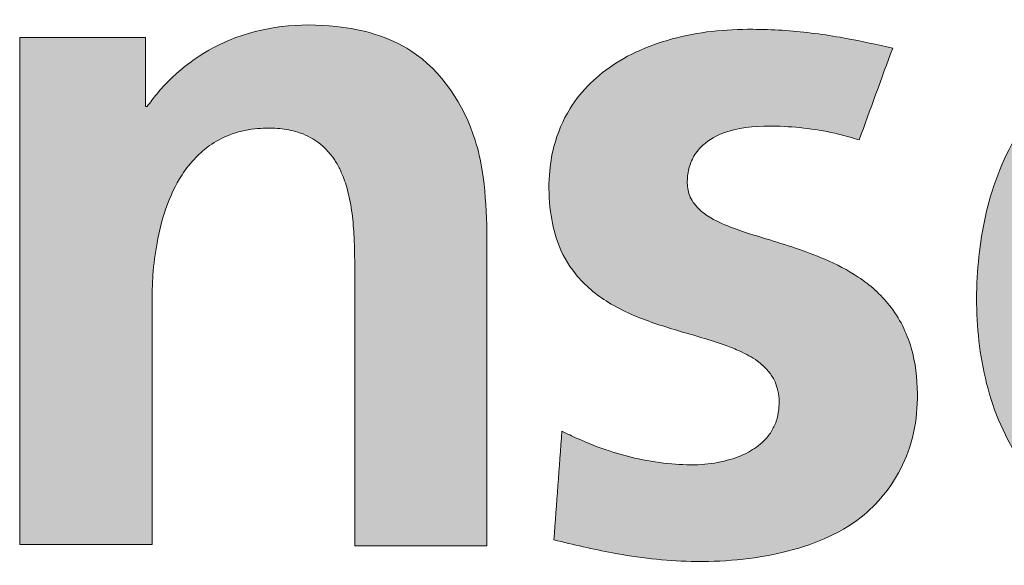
# Model space of a CAD drawing. Header units: millimetres. Extents: x 47656 to 70526, y -39110 to -22774.
# Tile 4 of 12: x 63408 to 63908, y -38546 to -38269. Entities that reach past the tile are written whole.
import ezdxf

# ---------------------------------------------------------------- set-up
doc = ezdxf.new("R2010")
doc.units = ezdxf.units.MM
doc.header["$LTSCALE"] = 0.25

# ---------------------------------------------------------------- blocks, each defined once
blk = doc.blocks.new('LOGO_sombreado')
at = {"linetype": 'Continuous'}
h = blk.add_hatch(color=7, dxfattribs=at)
edge = h.paths.add_edge_path(flags=0)
edge.add_line((6.332, 7.108), (8.019, 7.108))
edge.add_line((8.019, 7.108), (8.019, 10.269))
edge.add_spline(control_points=[(8.019, 10.269), (8.019, 10.295), (8.02, 10.385), (8.031, 10.613), (8.076, 10.964), (8.182, 11.4), (8.354, 11.77), (8.558, 12.031), (8.76, 12.206), (9.011, 12.341), (9.31, 12.411), (9.596, 12.416), (9.859, 12.375), (10.128, 12.261), (10.314, 12.067), (10.432, 11.851), (10.51, 11.636), (10.565, 11.361), (10.591, 11.074), (10.599, 10.796), (10.599, 10.621), (10.599, 10.529)], knot_values=[0, 0, 0, 0, 0.014108, 0.050137, 0.12665, 0.210017, 0.297932, 0.350316, 0.392835, 0.445136, 0.506872, 0.560743, 0.603219, 0.653697, 0.720022, 0.747327, 0.789984, 0.846083, 0.902618, 0.949361, 1, 1, 1, 1], weights=[1, 1, 1, 1, 1, 1, 1, 1, 1, 1, 1, 1, 1, 1, 1, 1, 1, 1, 1, 1, 1, 1], degree=3, periodic=0)
edge.add_line((10.599, 10.529), (10.599, 7.09))
edge.add_line((10.599, 7.09), (12.28, 7.09))
edge.add_line((12.28, 7.09), (12.28, 11.178))
edge.add_spline(control_points=[(12.28, 11.178), (12.27, 11.411), (12.255, 11.775), (12.069, 12.584), (11.505, 13.452), (10.243, 13.792), (9.032, 13.667), (8.263, 13.102), (7.995, 12.74), (7.955, 12.686)], knot_values=[4, 4, 4, 4, 4.111727, 4.175295, 4.401008, 4.562165, 4.782362, 4.967907, 5, 5, 5, 5], weights=[1, 1, 1, 1, 1, 1, 1, 1, 1, 1], degree=3, periodic=0)
edge.add_line((7.955, 12.686), (7.933, 12.686))
edge.add_line((7.933, 12.686), (7.933, 13.567))
edge.add_line((7.933, 13.567), (6.332, 13.567))
edge.add_line((6.332, 13.567), (6.332, 7.108))
h = blk.add_hatch(color=7, dxfattribs=at)
edge = h.paths.add_edge_path(flags=0)
edge.add_spline(control_points=[(13.137, 7.167), (13.385, 7.107), (13.958, 6.969), (14.94, 6.856), (16.033, 6.948), (17.017, 7.329), (17.536, 7.963), (17.739, 8.529), (17.783, 9.059), (17.719, 9.627), (17.455, 10.158), (17.039, 10.522), (16.498, 10.799), (15.95, 10.966), (15.459, 11.117), (15.166, 11.241), (14.968, 11.379), (14.851, 11.544), (14.827, 11.735), (14.852, 11.914), (14.927, 12.086), (15.088, 12.259), (15.44, 12.427), (16.031, 12.453), (16.593, 12.386), (16.937, 12.287), (17.024, 12.262)], knot_values=[2, 2, 2, 2, 2.059912, 2.138972, 2.231529, 2.317091, 2.37896, 2.41776, 2.457291, 2.503214, 2.550983, 2.593172, 2.631209, 2.693415, 2.727668, 2.75244, 2.768008, 2.784005, 2.798244, 2.812447, 2.826168, 2.841745, 2.867174, 2.915736, 2.97856, 3, 3, 3, 3], weights=[1, 1, 1, 1, 1, 1, 1, 1, 1, 1, 1, 1, 1, 1, 1, 1, 1, 1, 1, 1, 1, 1, 1, 1, 1, 1, 1], degree=3, periodic=0)
edge.add_line((17.024, 12.262), (17.451, 13.431))
edge.add_spline(control_points=[(17.451, 13.431), (17.426, 13.436), (17.204, 13.484), (16.739, 13.586), (16.166, 13.656), (15.619, 13.675), (15.148, 13.656), (14.702, 13.572), (14.29, 13.437), (13.932, 13.26), (13.59, 12.994), (13.304, 12.64), (13.133, 12.232), (13.063, 11.783), (13.077, 11.372), (13.17, 10.934), (13.403, 10.512), (13.758, 10.218), (14.206, 9.991), (14.715, 9.826), (15.188, 9.699), (15.527, 9.565), (15.713, 9.465), (15.858, 9.337), (15.94, 9.215), (15.988, 9.093), (16.007, 8.963), (16.003, 8.82), (15.973, 8.677), (15.908, 8.54), (15.794, 8.4), (15.605, 8.267), (15.333, 8.167), (15.001, 8.115), (14.621, 8.128), (14.227, 8.187), (13.825, 8.298), (13.5, 8.424), (13.304, 8.519), (13.238, 8.551)], knot_values=[0, 0, 0, 0, 0.005653, 0.051977, 0.108664, 0.137127, 0.176746, 0.216073, 0.24029, 0.2755, 0.306859, 0.338493, 0.378336, 0.406147, 0.441816, 0.471537, 0.507617, 0.549768, 0.574349, 0.622211, 0.671374, 0.68606, 0.705384, 0.71922, 0.729875, 0.738587, 0.749066, 0.759494, 0.771085, 0.782308, 0.793676, 0.811965, 0.834198, 0.859455, 0.888117, 0.920718, 0.950113, 0.983265, 1, 1, 1, 1], weights=[1, 1, 1, 1, 1, 1, 1, 1, 1, 1, 1, 1, 1, 1, 1, 1, 1, 1, 1, 1, 1, 1, 1, 1, 1, 1, 1, 1, 1, 1, 1, 1, 1, 1, 1, 1, 1, 1, 1, 1], degree=3, periodic=0)
edge.add_line((13.238, 8.551), (13.137, 7.167))
h = blk.add_hatch(color=7, dxfattribs=at)
edge = h.paths.add_edge_path(flags=0)
edge.add_spline(control_points=[(24.607, 9.759), (24.601, 10.047), (24.588, 10.631), (24.448, 11.515), (24.168, 12.294), (23.638, 13.041), (22.71, 13.598), (21.62, 13.711), (20.745, 13.609), (19.957, 13.326), (19.182, 12.69), (18.677, 11.652), (18.495, 10.569), (18.533, 9.483), (18.852, 8.409), (19.558, 7.539), (20.591, 7.007), (21.846, 6.843), (23.097, 6.936), (23.839, 7.273), (24.132, 7.406)], knot_values=[2, 2, 2, 2, 2.046636, 2.094673, 2.144469, 2.179489, 2.241297, 2.312824, 2.353394, 2.38323, 2.447727, 2.509726, 2.566319, 2.624545, 2.684606, 2.744772, 2.800798, 2.868547, 2.948019, 3, 3, 3, 3], weights=[1, 1, 1, 1, 1, 1, 1, 1, 1, 1, 1, 1, 1, 1, 1, 1, 1, 1, 1, 1, 1], degree=3, periodic=0)
edge.add_line((24.132, 7.406), (24.132, 8.777))
edge.add_spline(control_points=[(24.132, 8.777), (24.028, 8.721), (23.807, 8.6), (23.435, 8.427), (23.014, 8.273), (22.54, 8.159), (22.092, 8.115), (21.656, 8.132), (21.279, 8.212), (20.941, 8.36), (20.642, 8.573), (20.397, 8.859), (20.229, 9.21), (20.161, 9.494), (20.136, 9.675), (20.131, 9.74), (20.129, 9.759)], knot_values=[0, 0, 0, 0, 0.070474, 0.150335, 0.244816, 0.33762, 0.440531, 0.512328, 0.597394, 0.66882, 0.731042, 0.815182, 0.890714, 0.961299, 0.988276, 1, 1, 1, 1], weights=[1, 1, 1, 1, 1, 1, 1, 1, 1, 1, 1, 1, 1, 1, 1, 1, 1], degree=3, periodic=0)
edge.add_line((20.129, 9.759), (24.607, 9.759))
edge = h.paths.add_edge_path(flags=0)
edge.add_spline(control_points=[(20.129, 10.916), (20.132, 10.942), (20.14, 11.026), (20.165, 11.19), (20.235, 11.477), (20.391, 11.829), (20.681, 12.156), (21.016, 12.344), (21.316, 12.42), (21.575, 12.442), (21.859, 12.434), (22.229, 12.348), (22.615, 12.076), (22.846, 11.677), (22.962, 11.282), (22.985, 11.037), (22.997, 10.916)], knot_values=[0, 0, 0, 0, 0.017075, 0.053986, 0.106701, 0.206715, 0.298238, 0.38232, 0.449502, 0.495974, 0.549057, 0.631866, 0.736734, 0.842394, 0.921775, 1, 1, 1, 1], weights=[1, 1, 1, 1, 1, 1, 1, 1, 1, 1, 1, 1, 1, 1, 1, 1, 1], degree=3, periodic=0)
edge.add_line((22.997, 10.916), (20.129, 10.916))
at = {"color": 8, "linetype": 'Continuous', "lineweight": 0}
for points, knots in [([(12.28, 11.178), (12.27, 11.411), (12.255, 11.775), (12.069, 12.584), (11.505, 13.452), (10.243, 13.792), (9.032, 13.667), (8.263, 13.102), (7.995, 12.74), (7.955, 12.686)], [4, 4, 4, 4, 4.111727, 4.175295, 4.401008, 4.562165, 4.782362, 4.967907, 5, 5, 5, 5]), ([(24.607, 9.759), (24.601, 10.047), (24.588, 10.631), (24.448, 11.515), (24.168, 12.294), (23.638, 13.041), (22.71, 13.598), (21.62, 13.711), (20.745, 13.609), (19.957, 13.326), (19.182, 12.69), (18.677, 11.652), (18.495, 10.569), (18.533, 9.483), (18.852, 8.409), (19.558, 7.539), (20.591, 7.007), (21.846, 6.843), (23.097, 6.936), (23.839, 7.273), (24.132, 7.406)], [2, 2, 2, 2, 2.046636, 2.094673, 2.144469, 2.179489, 2.241297, 2.312824, 2.353394, 2.38323, 2.447727, 2.509726, 2.566319, 2.624545, 2.684606, 2.744772, 2.800798, 2.868547, 2.948019, 3, 3, 3, 3]), ([(17.451, 13.431), (17.426, 13.436), (17.204, 13.484), (16.739, 13.586), (16.166, 13.656), (15.619, 13.675), (15.148, 13.656), (14.702, 13.572), (14.29, 13.437), (13.932, 13.26), (13.59, 12.994), (13.304, 12.64), (13.133, 12.232), (13.063, 11.783), (13.077, 11.372), (13.17, 10.934), (13.403, 10.512), (13.758, 10.218), (14.206, 9.991), (14.715, 9.826), (15.188, 9.699), (15.527, 9.565), (15.713, 9.465), (15.858, 9.337), (15.94, 9.215), (15.988, 9.093), (16.007, 8.963), (16.003, 8.82), (15.973, 8.677), (15.908, 8.54), (15.794, 8.4), (15.605, 8.267), (15.333, 8.167), (15.001, 8.115), (14.621, 8.128), (14.227, 8.187), (13.825, 8.298), (13.5, 8.424), (13.304, 8.519), (13.238, 8.551)], [0, 0, 0, 0, 0.005653, 0.051977, 0.108664, 0.137127, 0.176746, 0.216073, 0.24029, 0.2755, 0.306859, 0.338493, 0.378336, 0.406147, 0.441816, 0.471537, 0.507617, 0.549768, 0.574349, 0.622211, 0.671374, 0.68606, 0.705384, 0.71922, 0.729875, 0.738587, 0.749066, 0.759494, 0.771085, 0.782308, 0.793676, 0.811965, 0.834198, 0.859455, 0.888117, 0.920718, 0.950113, 0.983265, 1, 1, 1, 1]), ([(13.137, 7.167), (13.385, 7.107), (13.958, 6.969), (14.94, 6.856), (16.033, 6.948), (17.017, 7.329), (17.536, 7.963), (17.739, 8.529), (17.783, 9.059), (17.719, 9.627), (17.455, 10.158), (17.039, 10.522), (16.498, 10.799), (15.95, 10.966), (15.459, 11.117), (15.166, 11.241), (14.968, 11.379), (14.851, 11.544), (14.827, 11.735), (14.852, 11.914), (14.927, 12.086), (15.088, 12.259), (15.44, 12.427), (16.031, 12.453), (16.593, 12.386), (16.937, 12.287), (17.024, 12.262)], [2, 2, 2, 2, 2.059912, 2.138972, 2.231529, 2.317091, 2.37896, 2.41776, 2.457291, 2.503214, 2.550983, 2.593172, 2.631209, 2.693415, 2.727668, 2.75244, 2.768008, 2.784005, 2.798244, 2.812447, 2.826168, 2.841745, 2.867174, 2.915736, 2.97856, 3, 3, 3, 3]), ([(8.019, 10.269), (8.019, 10.295), (8.02, 10.385), (8.031, 10.613), (8.076, 10.964), (8.182, 11.4), (8.354, 11.77), (8.558, 12.031), (8.76, 12.206), (9.011, 12.341), (9.31, 12.411), (9.596, 12.416), (9.859, 12.375), (10.128, 12.261), (10.314, 12.067), (10.432, 11.851), (10.51, 11.636), (10.565, 11.361), (10.591, 11.074), (10.599, 10.796), (10.599, 10.621), (10.599, 10.529)], [0, 0, 0, 0, 0.014108, 0.050137, 0.12665, 0.210017, 0.297932, 0.350316, 0.392835, 0.445136, 0.506872, 0.560743, 0.603219, 0.653697, 0.720022, 0.747327, 0.789984, 0.846083, 0.902618, 0.949361, 1, 1, 1, 1])]:
    blk.add_open_spline(points, degree=3, knots=knots, dxfattribs=at)
for points in [[(7.933, 13.567), (7.399, 13.567), (6.865, 13.567), (6.332, 13.567)], [(6.332, 13.567), (6.332, 11.414), (6.332, 9.261), (6.332, 7.108)], [(7.933, 12.686), (7.933, 12.98), (7.933, 13.273), (7.933, 13.567)], [(17.024, 12.262), (17.167, 12.652), (17.309, 13.041), (17.451, 13.431)], [(7.955, 12.686), (7.948, 12.686), (7.94, 12.686), (7.933, 12.686)], [(12.28, 7.09), (12.28, 8.453), (12.28, 9.815), (12.28, 11.178)], [(10.599, 10.529), (10.599, 9.383), (10.599, 8.236), (10.599, 7.09)], [(8.019, 7.108), (8.019, 8.161), (8.019, 9.215), (8.019, 10.269)], [(13.238, 8.551), (13.204, 8.09), (13.171, 7.628), (13.137, 7.167)], [(6.332, 7.108), (6.894, 7.108), (7.457, 7.108), (8.019, 7.108)], [(10.599, 7.09), (11.16, 7.09), (11.72, 7.09), (12.28, 7.09)]]:
    blk.add_open_spline(points, degree=3, dxfattribs=at)

msp = doc.modelspace()

# ---------------------------------------------------------------- block references
at = {"color": 7, "linetype": 'Continuous', "xscale": 39.84375, "yscale": 39.84375, "zscale": 39.84375}
msp.add_blockref('LOGO_sombreado', (63155.76, -38818.79), dxfattribs=at)

doc.saveas('drawing.dxf')
